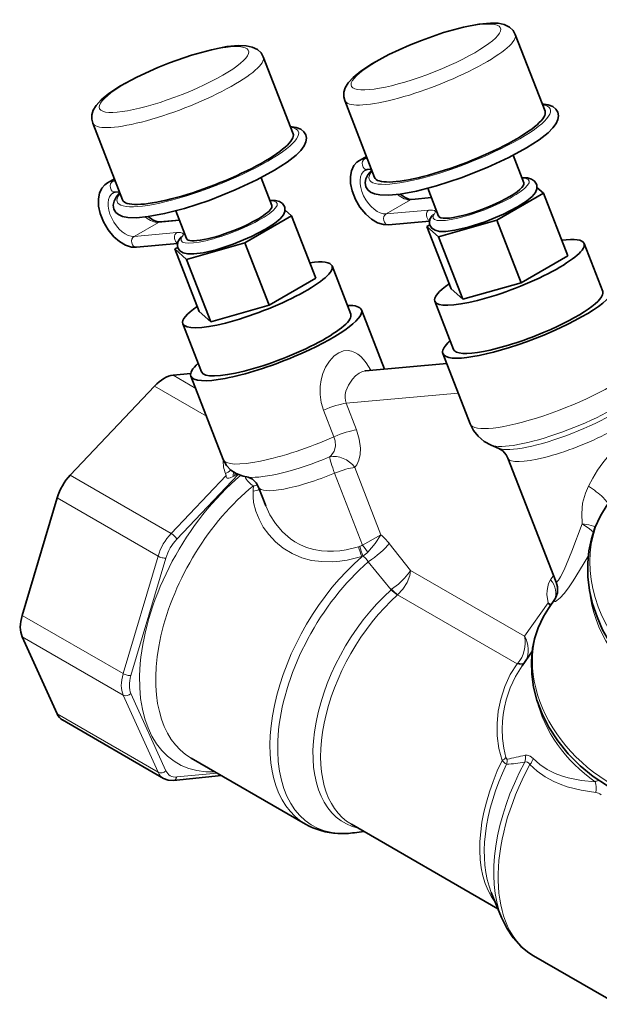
# Model space of a CAD drawing. Extents: x 1565 to 2352, y 54 to 822.
# Tile 10 of 11: x 2124 to 2226, y 602 to 775. Entities that reach past the tile are written whole.
import ezdxf

# ---------------------------------------------------------------- set-up
doc = ezdxf.new("R2010")
doc.units = 0

msp = doc.modelspace()

# ---------------------------------------------------------------- linework, layer by layer
at = {"color": 7, "lineweight": 35, "ltscale": 0.180378}
for p, q in [((2211.02, 772.1), (2216.24, 758.65)), ((2181.19, 760.53), (2186.41, 747.08))]:
    msp.add_line(p, q, dxfattribs=at)
at = {"color": 7, "lineweight": 35, "ltscale": 0.18038}
for p, q in [((2166.93, 768.17), (2172.15, 754.71)), ((2137.09, 756.59), (2142.31, 743.14))]:
    msp.add_line(p, q, dxfattribs=at)
at = {"color": 7, "lineweight": 35, "ltscale": 0.017528}
msp.add_line((2184.98, 750.76), (2183.76, 750.06), dxfattribs=at)
at = {"color": 7, "lineweight": 13, "ltscale": 0.00536}
msp.add_line((2185.05, 750.56), (2184.68, 750.34), dxfattribs=at)
at = {"color": 7, "lineweight": 13, "ltscale": 0.005514}
msp.add_line((2185.12, 750.38), (2184.68, 750.34), dxfattribs=at)
at = {"color": 7, "lineweight": 35, "ltscale": 0.064937}
for p, q in [((2210.64, 750.95), (2212.52, 746.11)), ((2166.55, 747.02), (2168.43, 742.17))]:
    msp.add_line(p, q, dxfattribs=at)
at = {"color": 7, "lineweight": 35, "ltscale": 0.009121}
for p, q in [((2185.13, 748.44), (2185.85, 748.5)), ((2141.04, 744.5), (2141.76, 744.56))]:
    msp.add_line(p, q, dxfattribs=at)
at = {"color": 7, "lineweight": 35, "ltscale": 0.017527}
msp.add_line((2140.89, 746.82), (2139.67, 746.12), dxfattribs=at)
at = {"color": 7, "lineweight": 13, "ltscale": 0.005358}
msp.add_line((2140.96, 746.62), (2140.59, 746.4), dxfattribs=at)
at = {"color": 7, "lineweight": 13, "ltscale": 0.005512}
msp.add_line((2141.03, 746.44), (2140.59, 746.4), dxfattribs=at)
at = {"color": 7, "lineweight": 35, "ltscale": 0.064939}
msp.add_line((2195.73, 745.17), (2197.61, 740.32), dxfattribs=at)
at = {"color": 7, "lineweight": 35, "ltscale": 0.117852}
for p, q in [((2207.81, 739.58), (2215.98, 744.3)), ((2163.72, 735.65), (2171.89, 740.36))]:
    msp.add_line(p, q, dxfattribs=at)
at = {"color": 7, "lineweight": 35, "ltscale": 0.01911}
for p, q in [((2215.98, 744.3), (2214.83, 745.31)), ((2171.89, 740.36), (2170.74, 741.37))]:
    msp.add_line(p, q, dxfattribs=at)
at = {"color": 7, "lineweight": 35, "ltscale": 0.146612}
for p, q in [((2220.22, 733.36), (2215.98, 744.3)), ((2176.13, 729.43), (2171.89, 740.36)), ((2212.06, 728.65), (2207.81, 739.58)), ((2199.81, 727.56), (2195.57, 738.49))]:
    msp.add_line(p, q, dxfattribs=at)
at = {"color": 7, "lineweight": 13, "ltscale": 0.061237}
for p, q in [((2192.67, 743.14), (2188.43, 740.7)), ((2148.58, 739.21), (2144.34, 736.76))]:
    msp.add_line(p, q, dxfattribs=at)
at = {"color": 7, "lineweight": 13, "ltscale": 0.046608}
for p, q in [((2192.67, 743.14), (2196.38, 743.48)), ((2148.58, 739.21), (2152.29, 739.54))]:
    msp.add_line(p, q, dxfattribs=at)
at = {"color": 7, "lineweight": 35, "ltscale": 0.042999}
for p, q in [((2192.93, 743.23), (2196.36, 743.54)), ((2148.84, 739.29), (2152.27, 739.6))]:
    msp.add_line(p, q, dxfattribs=at)
at = {"color": 7, "lineweight": 35, "ltscale": 0.064938}
msp.add_line((2151.64, 741.23), (2153.52, 736.38), dxfattribs=at)
at = {"color": 7, "lineweight": 13, "ltscale": 0.09389}
for p, q in [((2188.43, 740.7), (2195.91, 741.36)), ((2144.34, 736.76), (2151.82, 737.43))]:
    msp.add_line(p, q, dxfattribs=at)
at = {"color": 7, "lineweight": 35, "ltscale": 0.089674}
msp.add_line((2196.01, 739.43), (2188.87, 738.79), dxfattribs=at)
at = {"color": 7, "lineweight": 35, "ltscale": 0.000145}
msp.add_line((2196.47, 740.41), (2196.46, 740.4), dxfattribs=at)
at = {"color": 7, "lineweight": 35, "ltscale": 0.132641}
for p, q in [((2197.61, 736.68), (2207.81, 739.58)), ((2153.52, 732.74), (2163.72, 735.65)), ((2201.85, 725.75), (2212.06, 728.65)), ((2157.76, 721.81), (2167.97, 724.71))]:
    msp.add_line(p, q, dxfattribs=at)
at = {"color": 7, "lineweight": 35, "ltscale": 0.007203}
for p, q in [((2196.06, 738.78), (2195.57, 738.49)), ((2151.97, 734.84), (2151.48, 734.55))]:
    msp.add_line(p, q, dxfattribs=at)
at = {"color": 7, "lineweight": 35, "ltscale": 0.034102}
for p, q in [((2195.57, 738.49), (2197.61, 736.68)), ((2151.48, 734.55), (2153.52, 732.74)), ((2155.72, 723.62), (2157.76, 721.81))]:
    msp.add_line(p, q, dxfattribs=at)
at = {"color": 7, "lineweight": 35, "ltscale": 0.000143}
msp.add_line((2152.38, 736.48), (2152.37, 736.47), dxfattribs=at)
at = {"color": 7, "lineweight": 35, "ltscale": 0.146613}
for p, q in [((2167.97, 724.71), (2163.72, 735.65)), ((2201.85, 725.75), (2197.61, 736.68)), ((2155.72, 723.62), (2151.48, 734.55)), ((2157.76, 721.81), (2153.52, 732.74))]:
    msp.add_line(p, q, dxfattribs=at)
at = {"color": 7, "lineweight": 35, "ltscale": 0.112913}
for p, q in [((2223.07, 735.52), (2226.33, 727.1)), ((2178.98, 731.59), (2182.24, 723.16)), ((2196.96, 725.4), (2200.23, 716.97)), ((2152.87, 721.46), (2156.14, 713.04))]:
    msp.add_line(p, q, dxfattribs=at)
at = {"color": 7, "lineweight": 35, "ltscale": 0.089675}
msp.add_line((2151.92, 735.49), (2144.78, 734.85), dxfattribs=at)
at = {"color": 7, "lineweight": 35, "ltscale": 0.11785}
msp.add_line((2212.06, 728.65), (2220.22, 733.36), dxfattribs=at)
at = {"color": 7, "lineweight": 35, "ltscale": 0.117851}
msp.add_line((2167.97, 724.71), (2176.13, 729.43), dxfattribs=at)
at = {"color": 7, "lineweight": 35, "ltscale": 0.034103}
msp.add_line((2199.81, 727.56), (2201.85, 725.75), dxfattribs=at)
at = {"color": 7, "lineweight": 35, "ltscale": 0.138671}
msp.add_line((2184.11, 723.89), (2188.12, 713.54), dxfattribs=at)
at = {"color": 7, "lineweight": 35, "ltscale": 0.165119}
msp.add_line((2203.14, 703.94), (2198.37, 716.25), dxfattribs=at)
at = {"color": 7, "lineweight": 35, "ltscale": 0.178486}
msp.add_line((2199.04, 714.52), (2184.81, 713.25), dxfattribs=at)
at = {"color": 7, "lineweight": 35, "ltscale": 0.038785}
msp.add_line((2154.24, 712.76), (2151.15, 712.45), dxfattribs=at)
at = {"color": 7, "lineweight": 13, "ltscale": 0.057087}
msp.add_line((2151.15, 712.45), (2155.11, 710.17), dxfattribs=at)
at = {"color": 7, "lineweight": 35, "ltscale": 0.195482}
msp.add_line((2154.27, 712.31), (2159.93, 697.73), dxfattribs=at)
at = {"color": 7, "lineweight": 35, "ltscale": 0.26815}
for p, q in [((2147.91, 710.58), (2133.15, 695)), ((2130.86, 691.02), (2124.75, 670.46))]:
    msp.add_line(p, q, dxfattribs=at)
at = {"color": 7, "lineweight": 13, "ltscale": 0.131014}
msp.add_line((2147.91, 710.58), (2156.98, 705.33), dxfattribs=at)
at = {"color": 7, "lineweight": 13, "ltscale": 0.246284}
msp.add_line((2201.06, 709.3), (2181.44, 707.55), dxfattribs=at)
at = {"color": 7, "lineweight": 13, "ltscale": 0.062504}
msp.add_line((2179.3, 701.71), (2177.49, 706.37), dxfattribs=at)
at = {"color": 7, "lineweight": 13, "ltscale": 0.062505}
msp.add_line((2183.24, 702.89), (2181.44, 707.55), dxfattribs=at)
at = {"color": 7, "lineweight": 35, "ltscale": 0.018069}
msp.add_line((2208.17, 699.67), (2206.83, 700.22), dxfattribs=at)
at = {"color": 7, "lineweight": 35, "ltscale": 0.290831}
msp.add_line((2218.17, 676.27), (2209.75, 697.96), dxfattribs=at)
at = {"color": 7, "lineweight": 13, "ltscale": 0.158126}
msp.add_line((2187.53, 684.54), (2182.95, 696.33), dxfattribs=at)
at = {"color": 7, "lineweight": 13, "ltscale": 0.255156}
msp.add_line((2133.15, 695), (2150.83, 684.8), dxfattribs=at)
at = {"color": 7, "lineweight": 13, "ltscale": 0.174799}
msp.add_line((2160.45, 694.95), (2150.83, 684.8), dxfattribs=at)
at = {"color": 7, "lineweight": 13, "ltscale": 0.194821}
msp.add_line((2162.53, 695.1), (2151.81, 683.79), dxfattribs=at)
at = {"color": 7, "lineweight": 13, "ltscale": 0.168421}
msp.add_line((2184.29, 682.76), (2179.42, 695.33), dxfattribs=at)
at = {"color": 7, "lineweight": 35, "ltscale": 0.043587}
msp.add_line((2166.11, 692.87), (2167.37, 689.62), dxfattribs=at)
at = {"color": 7, "lineweight": 13, "ltscale": 0.255154}
for p, q in [((2130.86, 691.02), (2148.53, 680.82)), ((2124.75, 670.46), (2142.42, 660.26)), ((2124.75, 666.71), (2142.42, 656.51)), ((2130.86, 653.2), (2148.53, 643))]:
    msp.add_line(p, q, dxfattribs=at)
at = {"color": 7, "lineweight": 13, "ltscale": 0.046145}
msp.add_line((2187.53, 684.54), (2184.29, 682.76), dxfattribs=at)
at = {"color": 7, "lineweight": 13, "ltscale": 0.002777}
msp.add_line((2183.81, 682.54), (2183.6, 682.47), dxfattribs=at)
at = {"color": 7, "lineweight": 13, "ltscale": 0.075656}
msp.add_line((2192.71, 678.3), (2188.96, 683.05), dxfattribs=at)
at = {"color": 7, "lineweight": 13, "ltscale": 0.26815}
msp.add_line((2148.53, 680.82), (2142.42, 660.26), dxfattribs=at)
at = {"color": 7, "lineweight": 13, "ltscale": 0.268149}
msp.add_line((2149.89, 680.47), (2143.78, 659.91), dxfattribs=at)
at = {"color": 7, "lineweight": 13, "ltscale": 0.002743}
msp.add_line((2184.38, 680.82), (2184.18, 680.73), dxfattribs=at)
at = {"color": 7, "lineweight": 13, "ltscale": 0.078919}
msp.add_line((2189.29, 674.93), (2185.31, 679.84), dxfattribs=at)
at = {"color": 7, "lineweight": 13, "ltscale": 0.28787}
msp.add_line((2212.66, 666.79), (2192.71, 678.3), dxfattribs=at)
at = {"color": 7, "lineweight": 13, "ltscale": 0.011076}
msp.add_line((2217.72, 677.42), (2217.21, 676.69), dxfattribs=at)
at = {"color": 7, "lineweight": 13, "ltscale": 0.001661}
msp.add_line((2189.29, 674.93), (2189.4, 675.01), dxfattribs=at)
at = {"color": 7, "lineweight": 13, "ltscale": 0.000373}
msp.add_line((2190.43, 674.05), (2190.45, 674.07), dxfattribs=at)
at = {"color": 7, "lineweight": 13, "ltscale": 0.301989}
msp.add_line((2211.37, 661.99), (2190.45, 674.07), dxfattribs=at)
at = {"color": 7, "lineweight": 13, "ltscale": 0.08927}
msp.add_line((2216.76, 672.63), (2212.66, 666.79), dxfattribs=at)
at = {"color": 7, "lineweight": 35, "ltscale": 0.000273}
msp.add_line((2216.8, 672.6), (2216.8, 672.62), dxfattribs=at)
at = {"color": 7, "lineweight": 35, "ltscale": 0.027044}
msp.add_line((2218.08, 673.45), (2216.84, 671.68), dxfattribs=at)
at = {"color": 7, "lineweight": 13, "ltscale": 0.001711}
msp.add_line((2217.32, 672.36), (2217.2, 672.43), dxfattribs=at)
at = {"color": 7, "lineweight": 13, "ltscale": 0.001739}
msp.add_line((2217.2, 672.43), (2217.33, 672.38), dxfattribs=at)
at = {"color": 7, "lineweight": 35, "ltscale": 0.185312}
msp.add_line((2124.75, 666.71), (2130.86, 653.2), dxfattribs=at)
at = {"color": 7, "lineweight": 35, "ltscale": 0.037874}
msp.add_line((2213.95, 664.09), (2212.21, 661.61), dxfattribs=at)
at = {"color": 7, "lineweight": 13, "ltscale": 0.001931}
msp.add_line((2211.37, 661.99), (2211.48, 662.1), dxfattribs=at)
at = {"color": 7, "lineweight": 13, "ltscale": 0.185312}
for p, q in [((2142.42, 656.51), (2148.53, 643)), ((2143.78, 656.79), (2149.89, 643.28))]:
    msp.add_line(p, q, dxfattribs=at)
at = {"color": 7, "lineweight": 35, "ltscale": 0.255154}
msp.add_line((2131.78, 652.15), (2149.45, 641.94), dxfattribs=at)
at = {"color": 7, "lineweight": 35, "ltscale": 0.288513}
msp.add_line((2174.32, 633.94), (2154.33, 645.48), dxfattribs=at)
at = {"color": 7, "lineweight": 13, "ltscale": 0.088454}
msp.add_line((2151.81, 642.18), (2158.85, 642.87), dxfattribs=at)
at = {"color": 7, "lineweight": 35, "ltscale": 0.105878}
msp.add_line((2151.2, 641.59), (2159.63, 642.42), dxfattribs=at)
at = {"color": 7, "lineweight": 35, "ltscale": 0.370207}
msp.add_line((2208, 619.11), (2182.35, 633.92), dxfattribs=at)
at = {"color": 7, "lineweight": 35, "ltscale": 0.0208}
msp.add_line((2184.56, 632.65), (2182.91, 632.42), dxfattribs=at)
at = {"color": 7, "lineweight": 35, "ltscale": 0.059559}
msp.add_line((2206.83, 621.98), (2208.63, 617.57), dxfattribs=at)
at = {"color": 7, "lineweight": 35, "ltscale": 0.212006}
msp.add_line((2228.93, 602.41), (2214.24, 610.89), dxfattribs=at)
at = {"color": 7, "lineweight": 35}
for points in [[(2211.02, 772.1), (2210.64, 772.78), (2210, 773.37), (2209.11, 773.81), (2208.03, 774.03), (2206.67, 774.08), (2204.67, 773.89), (2201.96, 773.36), (2198.5, 772.41), (2194.6, 771.05), (2192.55, 770.23)], [(2166.93, 768.17), (2166.55, 768.84), (2165.91, 769.44), (2165.02, 769.87), (2163.94, 770.1), (2162.58, 770.14), (2160.57, 769.95), (2157.87, 769.42), (2154.4, 768.47), (2150.51, 767.11), (2148.46, 766.29)], [(2192.55, 770.23), (2188.88, 768.55), (2186.05, 767), (2184.03, 765.68), (2182.68, 764.57), (2181.81, 763.62), (2181.29, 762.75), (2181.05, 761.97), (2181.02, 761.18), (2181.19, 760.53)], [(2148.46, 766.29), (2144.79, 764.61), (2141.96, 763.07), (2139.94, 761.74), (2138.59, 760.63), (2137.72, 759.68), (2137.19, 758.81), (2136.96, 758.03), (2136.93, 757.24), (2137.09, 756.59)], [(2218.46, 758.46), (2218.14, 758.99), (2217.58, 759.45), (2216.81, 759.75), (2215.74, 759.93)], [(2184.89, 745.44), (2185.25, 744.88), (2185.68, 744.52), (2186.41, 744.19), (2187.36, 744), (2188.86, 743.96), (2190.91, 744.15), (2193.77, 744.69), (2197.27, 745.6), (2201.55, 747), (2206.13, 748.81), (2209.9, 750.57), (2213, 752.26), (2215.19, 753.67), (2216.76, 754.9), (2217.61, 755.74), (2218.18, 756.51), (2218.49, 757.21), (2218.58, 757.85), (2218.46, 758.46)], [(2140.8, 741.5), (2141.15, 740.94), (2141.59, 740.58), (2142.32, 740.25), (2143.26, 740.07), (2144.77, 740.02), (2146.82, 740.21), (2149.68, 740.75), (2153.17, 741.66), (2157.46, 743.06), (2162.03, 744.88), (2165.81, 746.64), (2168.9, 748.32), (2171.1, 749.73), (2172.67, 750.96), (2173.52, 751.8), (2174.09, 752.57), (2174.4, 753.27), (2174.49, 753.91), (2174.37, 754.53)], [(2174.37, 754.53), (2174.05, 755.05), (2173.49, 755.51), (2172.72, 755.81), (2171.65, 755.99)], [(2188.87, 738.79), (2187.97, 738.83), (2186.93, 739.15), (2185.86, 739.78), (2184.86, 740.64), (2183.86, 741.85), (2183.05, 743.23), (2182.48, 744.7), (2182.21, 745.99), (2182.18, 747.24), (2182.37, 748.23), (2182.79, 749.13), (2183.32, 749.74), (2183.76, 750.06)], [(2185.91, 748.35), (2185.26, 747.54), (2184.91, 746.85), (2184.77, 746.16), (2184.89, 745.44)], [(2144.78, 734.85), (2143.88, 734.89), (2142.84, 735.22), (2141.76, 735.84), (2140.77, 736.7), (2139.77, 737.91), (2138.96, 739.29), (2138.39, 740.76), (2138.12, 742.05), (2138.09, 743.3), (2138.28, 744.3), (2138.7, 745.19), (2139.23, 745.8), (2139.67, 746.12)], [(2196.1, 738.69), (2196.44, 738.17), (2197, 737.82), (2197.78, 737.63), (2198.87, 737.61), (2200.48, 737.82), (2202.78, 738.36), (2205.74, 739.32), (2208.97, 740.66), (2211.43, 741.93), (2213, 742.94), (2213.96, 743.74), (2214.54, 744.44), (2214.8, 745.07), (2214.8, 745.73), (2214.74, 745.92)], [(2214.74, 745.92), (2214.4, 746.43), (2213.87, 746.78), (2213.15, 746.97), (2212.18, 747.01)], [(2141.82, 744.41), (2141.17, 743.6), (2140.82, 742.91), (2140.68, 742.22), (2140.8, 741.5)], [(2192.93, 743.23), (2192.41, 743.28), (2191.75, 743.55), (2190.89, 744.15)], [(2170.65, 741.98), (2170.31, 742.49), (2169.78, 742.84), (2169.06, 743.03), (2168.08, 743.07)], [(2152, 734.75), (2152.35, 734.24), (2152.91, 733.88), (2153.69, 733.69), (2154.78, 733.68), (2156.39, 733.89), (2158.69, 734.42), (2161.65, 735.39), (2164.87, 736.72), (2167.34, 737.99), (2168.91, 739), (2169.87, 739.8), (2170.45, 740.5), (2170.71, 741.13), (2170.71, 741.79), (2170.65, 741.98)], [(2148.84, 739.29), (2148.32, 739.34), (2147.66, 739.61), (2146.8, 740.21)], [(2196.46, 740.4), (2196.1, 739.75), (2196, 739.09), (2196.1, 738.69)], [(2152.37, 736.47), (2152.01, 735.81), (2151.91, 735.16), (2152, 734.75)], [(2206.83, 700.22), (2205.59, 700.88), (2204.52, 701.79), (2203.73, 702.78), (2203.14, 703.94)], [(2208.17, 699.67), (2208.83, 699.26), (2209.45, 698.55), (2209.75, 697.96)], [(2159.93, 697.73), (2160.5, 696.69), (2161.28, 695.86), (2162.21, 695.25), (2163.4, 694.81), (2164.37, 694.64)], [(2166.11, 692.87), (2165.67, 693.66), (2165.06, 694.26), (2164.31, 694.64)], [(2252.31, 651.55), (2249.88, 651.69), (2247.46, 652.04), (2245.06, 652.62), (2242.7, 653.4), (2240.41, 654.37), (2238.2, 655.54), (2236.08, 656.88), (2234.08, 658.38), (2232.21, 660.04), (2230.48, 661.84), (2228.91, 663.77), (2227.52, 665.81), (2226.32, 667.95), (2225.33, 670.18), (2224.56, 672.47), (2224.02, 674.82), (2223.73, 677.19), (2223.7, 679.58), (2223.91, 681.73), (2224.35, 683.84), (2224.97, 685.75), (2225.94, 687.87), (2227.12, 689.79)], [(2218.08, 673.45), (2218.39, 674.4), (2218.39, 675.42), (2218.17, 676.27)], [(2227.15, 640.64), (2224.65, 642.29), (2222.37, 644.16), (2220.31, 646.23), (2218.49, 648.48), (2216.93, 650.88), (2215.73, 653.24), (2214.83, 655.62), (2214.24, 657.89), (2213.91, 660.18), (2213.84, 662.45), (2214.05, 664.69), (2214.39, 666.35), (2215.01, 668.26), (2215.94, 670.26), (2216.84, 671.68)], [(2149.45, 641.94), (2150.3, 641.63), (2151.2, 641.59)], [(2208.63, 617.57), (2209.53, 615.73), (2210.67, 614.02), (2212.01, 612.55), (2213.42, 611.41), (2214.24, 610.89)]]:
    msp.add_lwpolyline(points, dxfattribs=at)
at = {"color": 7, "lineweight": 13}
for points in [[(2177.49, 706.37), (2177.09, 707.71), (2176.89, 709.1), (2176.91, 710.5), (2177.07, 711.66), (2177.38, 712.79), (2177.83, 713.85), (2178.5, 714.95), (2179.35, 715.87), (2180.13, 716.41), (2180.97, 716.73), (2181.81, 716.78), (2182.38, 716.68), (2182.93, 716.47), (2183.48, 716.14), (2184, 715.72), (2184.49, 715.21), (2184.94, 714.64), (2185.75, 713.33)], [(2181.44, 707.55), (2181.3, 708.03), (2181.24, 708.52), (2181.27, 709.09), (2181.38, 709.66), (2181.84, 710.75), (2182.53, 711.75), (2183.09, 712.34), (2183.7, 712.81), (2184.27, 713.12), (2184.81, 713.25)], [(2183.28, 696.78), (2183.66, 697.61), (2183.89, 698.6), (2183.94, 699.73), (2183.74, 701.27), (2183.24, 702.89)], [(2178.84, 698.45), (2179.33, 699.19), (2179.55, 700.05), (2179.51, 700.99), (2179.3, 701.71)], [(2223.83, 693.08), (2224.59, 694.48), (2225.42, 695.85), (2226.33, 697.16), (2227.33, 698.36), (2228.42, 699.4), (2229.53, 700.15), (2230.64, 700.6), (2231.71, 700.74), (2232.59, 700.6), (2233.38, 700.27)], [(2161.65, 694.73), (2161.17, 694.51), (2160.92, 694.44), (2160.63, 694.45), (2160.52, 694.51), (2160.46, 694.61), (2160.43, 694.86), (2160.45, 694.95)], [(2222.76, 686.44), (2222.65, 688.27), (2222.82, 690.09), (2223.29, 691.85), (2223.83, 693.08)], [(2184.18, 680.73), (2181.63, 680.12), (2180.34, 679.93), (2179.06, 679.83), (2177.2, 679.85), (2175.4, 680.08), (2173.7, 680.53), (2171.99, 681.26), (2170.44, 682.2), (2169.06, 683.32), (2167.88, 684.6), (2166.94, 685.89), (2166.19, 687.26), (2165.61, 688.7), (2165.25, 690.18), (2165.15, 691.19), (2165.16, 692.19)], [(2183.6, 682.47), (2181.43, 681.94), (2180.34, 681.77), (2179.25, 681.68), (2178.19, 681.66), (2177.15, 681.73), (2175.8, 681.96), (2174.52, 682.34), (2173.31, 682.86), (2172.48, 683.32), (2171.7, 683.85), (2170.29, 685.08), (2169.09, 686.5), (2168.1, 688.05), (2167.37, 689.62)], [(2218.17, 676.27), (2218.18, 676.26), (2218.19, 676.25), (2218.22, 676.25), (2218.3, 676.3), (2218.57, 676.61), (2218.95, 677.2), (2219.56, 678.41), (2220.01, 679.41), (2220.93, 681.7), (2222.76, 686.44)], [(2222.76, 686.44), (2224.04, 685.61), (2224.71, 685.02)], [(2222.76, 686.44), (2223.9, 686.27), (2224.7, 686.06), (2225.04, 685.93)], [(2187.53, 684.54), (2186.52, 683.03), (2185.25, 681.52)], [(2218.08, 673.45), (2217.9, 673.14), (2217.87, 673.02), (2217.86, 672.95), (2217.87, 672.92), (2217.92, 672.87), (2217.99, 672.87), (2218.08, 672.89), (2218.33, 673.03), (2218.89, 673.52), (2219.57, 674.29), (2220.32, 675.27), (2221.17, 676.51), (2222.93, 679.34), (2223.81, 680.82)], [(2189.4, 675.01), (2190.59, 675.94), (2191.67, 676.98), (2192.53, 678.02), (2192.71, 678.3)], [(2190.45, 674.07), (2191.36, 675.05), (2192.09, 676.21), (2192.57, 677.44), (2192.71, 678.3)], [(2217.21, 676.69), (2216.87, 676.04), (2216.7, 675.47), (2216.6, 674.81), (2216.58, 674.09), (2216.76, 672.63)], [(2208.72, 645.06), (2208.16, 647.18), (2207.88, 649.36), (2207.84, 651.55), (2208.05, 653.72), (2208.48, 655.82), (2209.19, 658.03), (2210.16, 660.1), (2211.37, 661.99)], [(2209.39, 645.58), (2209, 647.22), (2208.79, 648.91), (2208.73, 650.61), (2208.79, 651.88), (2208.93, 653.14), (2209.15, 654.41), (2209.45, 655.66), (2210.15, 657.77), (2211.07, 659.77), (2212.21, 661.61)], [(2214.14, 645.39), (2213.64, 645.81), (2213.13, 646.02), (2212.75, 646.01)], [(2208.72, 645.06), (2209.27, 644.56), (2209.5, 644.42)], [(2209.39, 645.58), (2209.47, 645.39), (2209.52, 645.34), (2209.56, 645.32), (2209.6, 645.32)], [(2213.58, 644.35), (2213.39, 644.59), (2213.18, 644.76), (2212.95, 644.82), (2212.68, 644.77)], [(2225.12, 639.47), (2222.58, 639.85), (2220.11, 640.48), (2218.91, 640.9), (2217.75, 641.4), (2216.25, 642.21), (2214.85, 643.19), (2213.58, 644.35)], [(2225.02, 641.35), (2222.61, 641.57), (2220.27, 642.02), (2219.13, 642.36), (2218.03, 642.77), (2216.63, 643.47), (2215.32, 644.34), (2214.14, 645.39)]]:
    msp.add_lwpolyline(points, dxfattribs=at)
at = {"color": 7, "lineweight": 35}
for centre, radius, start, end in [((2185.19, 747.56), 0.874, 94.0199, 119.1582), ((2141.1, 743.63), 0.874, 94.0199, 119.1582), ((2184.81, 713.49), 0.241, 250.5819, 271.2185), ((2180.78, 647.7), 15.42, 267.1123, 277.9377)]:
    msp.add_arc(centre, radius, start, end, dxfattribs=at)
at = {"color": 7, "lineweight": 13}
for centre, radius, start, end in [((2165.69, 697.29), 5.75, 176.1515, 200.6359), ((2176.57, 700.54), 3.09, 309.8537, 317.3381), ((2180.26, 698.63), 3.54, 319.5845, 328.5525), ((2159.28, 697.82), 2.75, 292.0404, 315.6263), ((2164.92, 697.06), 4.95, 201.3003, 205.3207), ((2165.3, 694.55), 3.66, 164.8902, 177.2679), ((2158.72, 700.14), 6.16, 298.4063, 301.6883), ((2165.17, 694.81), 3.22, 170.0414, 178.3174), ((2169.07, 683.22), 13.69, 119.2177, 121.3691), ((2156.2, 692.98), 9, 354.9787, 0.794), ((2165.1, 694.44), 2.24, 271.6643, 300.9008), ((2181.06, 676.87), 10.04, 38.0678, 49.8602), ((2209.53, 690.08), 27.02, 196.3591, 200.264), ((2183.47, 683.87), 1.37, 284.3967, 306.6516), ((2203.55, 688.07), 20.5, 195.6512, 200.7142), ((2214.44, 704.9), 37.4, 216.2909, 218.6985), ((2181.8, 684.9), 4.83, 302.3405, 315.6243), ((2193.45, 679.09), 5.88, 224.9733, 239.0507), ((2194.12, 679.21), 6.32, 221.6098, 234.4427), ((2213.5, 669.63), 4.43, 34.2588, 42.6), ((2215.62, 669.55), 3.29, 61.277, 69.6133), ((2203.61, 680.01), 35.21, 279.7975, 285.0406), ((2210.57, 645.5), 2.24, 340.9597, 13.059), ((2207.4, 645.09), 2.21, 342.1959, 5.812), ((2207.88, 673.07), 28.7, 273.2375, 279.6184), ((2224.85, 637.53), 1.96, 51.6745, 82.1451)]:
    msp.add_arc(centre, radius, start, end, dxfattribs=at)
for centre, major_axis, ratio, start_param, end_param in [((2195.39, 768.14), (-13.05, -5.06), 0.211325, 1.702711, 7.985896), ((2196.1, 766.32), (-14.92, -5.79), 0.211325, 6.283178, 9.424771), ((2151.3, 764.2), (-13.05, -5.06), 0.211325, 1.702711, 7.985896), ((2152.01, 762.38), (-14.92, -5.79), 0.211325, 6.283178, 9.424771), ((2201.32, 752.86), (-15.85, -6.15), 0.211325, 5.938753, 9.769317), ((2157.23, 748.93), (-15.85, -6.15), 0.211325, 5.938753, 9.769317), ((2186.91, 744.61), (-3.15, 5.45), 0.57735, 6.021386, 6.283158), ((2185.04, 749.43), (0.089, -0.996), 0.788675, 3.492472, 6.283175), ((2186.91, 744.61), (-2.15, 3.72), 0.57735, 6.283158, 9.162979), ((2142.82, 740.67), (-3.15, 5.45), 0.57735, 6.021386, 6.283158), ((2140.95, 745.49), (0.089, -0.996), 0.788675, 3.492472, 6.283175), ((2205.06, 743.22), (-8.39, -3.26), 0.211325, 5.952549, 9.900651), ((2142.82, 740.67), (-2.15, 3.72), 0.57735, 6.283158, 9.162979), ((2160.97, 739.28), (-8.39, -3.26), 0.211325, 5.952549, 9.900651), ((2191.15, 747.06), (-2.15, 3.72), 0.57735, 2.10911, 2.879793), ((2193.02, 742.23), (0.089, -0.996), 0.788675, 3.141584, 3.492472), ((2188.78, 739.78), (-0.089, 0.996), 0.788675, 0.350879, 3.141584), ((2196.26, 740.45), (-0.089, 0.996), 0.788675, 0.350879, 2.730895), ((2192.37, 739.32), (-4.66, -1.81), 0.211325, 2.810956, 3.773507), ((2197.26, 739.8), (0.797, -0.604), 0.924475, 2.554064, 3.143113), ((2147.06, 743.12), (-2.15, 3.72), 0.57735, 2.10911, 2.879793), ((2148.93, 738.3), (0.089, -0.996), 0.788675, 3.141582, 3.492472), ((2152.17, 736.51), (-0.089, 0.996), 0.788675, 0.350879, 2.730895), ((2148.28, 735.38), (-4.66, -1.81), 0.211325, 2.810956, 3.773507), ((2144.69, 735.85), (-0.089, 0.996), 0.788675, 0.350879, 3.141584), ((2153.17, 735.86), (0.797, -0.604), 0.924475, 2.554064, 3.143113), ((2218.06, 709.72), (14.92, 5.79), 0.211325, 3.141634, 5.844303), ((2219.56, 705.86), (13.28, 5.15), 0.211325, 3.359528, 5.844303), ((2219.94, 704.88), (12.28, 4.76), 0.211325, 3.359525, 6.065253), ((2178.61, 705.92), (3.73, 1.45), 0.211325, 0.631914, 1.791194), ((2220.94, 702.3), (11.19, 4.34), 0.211325, 3.141614, 6.283221), ((2180.42, 701.26), (3.73, 1.45), 0.211325, 0.631914, 1.791194), ((2174.85, 703.52), (-14.92, -5.79), 0.211325, 6.283157, 8.074379), ((2176.07, 700.36), (-13.05, -5.06), 0.211325, 0.383848, 1.679112), ((2180.13, 694.7), (3.04, -2.6), 0.79992, 1.294522, 2.612637), ((2180.13, 694.7), (1.53, -3.69), 0.105662, 3.451044, 4.498241), ((2180.13, 694.7), (3.73, 1.45), 0.211325, 0.631914, 1.679112), ((2167.91, 672.28), (16, 27.71), 0.57735, 1.005144, 3.497008), ((2164.92, 694.55), (-1.26, 1.56), 0.453806, 1.105106, 2.27563), ((2177.3, 697.21), (-11.19, -4.34), 0.211325, 6.283147, 7.962297), ((2169.33, 671.46), (15, 25.98), 0.57735, 0.981475, 3.141562), ((2164.92, 694.55), (2, -0.05), 0.726434, 4.869527, 5.25402), ((2223.94, 692.22), (3.26, -2.32), 0.162461, 0.006191, 1.718103), ((2248.39, 674.84), (21.27, -14.95), 0.788675, 3.141608, 5.432306), ((2152.45, 681.21), (3, 5.2), 0.57735, 1.178097, 1.963495), ((2151.1, 684.2), (0.726, -0.688), 0.31246, 0.653264, 2.22406), ((2153.16, 680.8), (2.5, 4.33), 0.57735, 1.178097, 1.963495), ((2186.13, 681.42), (3.14, 2.48), 0.200928, 4.293226, 5.652907), ((2149.19, 680.88), (0.959, -0.285), 0.31246, 4.059125, 5.629922), ((2189.32, 659.92), (-15, -25.98), 0.57735, 4.17149, 6.283177), ((2183.86, 678.25), (0.72, -2.8), 0.681267, 1.9905, 2.525348), ((2190.38, 659.31), (-14.8, -25.63), 0.57735, 4.171385, 6.568583), ((2214.39, 675.06), (-3.27, 2.3), 0.788675, 3.302967, 4.36151), ((2194.29, 657.05), (13.2, 22.86), 0.57735, 1.056572, 3.315942), ((2195.35, 656.44), (13, 22.52), 0.57735, 1.056572, 3.141575), ((2246.39, 671.99), (-19.63, 13.8), 0.788675, 0.592374, 2.546997), ((2236.47, 657.88), (19.63, -13.8), 0.788675, 3.141611, 4.951838), ((2209.83, 665.16), (-0.77, -4.04), 0.70307, 0.857246, 2.115273), ((2209.83, 665.16), (1.98, -3.66), 0.784354, 0.470011, 1.593454), ((2210.99, 663.35), (1.59, -1.21), 0.51271, 5.308664, 6.190882), ((2211.04, 663.41), (1.59, -1.22), 0.466948, 5.318065, 6.176369), ((2146.34, 660.64), (3, 5.2), 0.57735, 1.963495, 2.748894), ((2143.08, 660.32), (0.959, -0.285), 0.31246, 4.059125, 5.629922), ((2147.05, 660.24), (2.5, 4.33), 0.57735, 1.963495, 2.748893), ((2143.08, 657.2), (0.911, 0.412), 0.754344, 3.637652, 5.208448), ((2234.89, 655.63), (-18, 12.65), 0.788675, 0.719825, 1.576997), ((2223.21, 640.36), (13, 22.52), 0.57735, 1.692893, 2.910041), ((2224.27, 639.74), (13.2, 22.86), 0.57735, 1.697443, 2.721044), ((2228.18, 637.48), (-14.8, -25.63), 0.57735, 4.761079, 5.862651), ((2229.24, 636.87), (-15, -25.98), 0.57735, 4.757516, 6.283168), ((2207.61, 645.43), (1.92, 0.58), 0.38091, 5.214652, 5.777882), ((2212.54, 644.85), (1.47, 1.36), 0.550422, 4.927386, 5.593665), ((2149.19, 643.69), (0.911, 0.412), 0.754344, 3.637652, 5.208448), ((2152.45, 647.14), (3, 5.2), 0.57735, 2.748894, 3.141593), ((2153.16, 646.73), (2.5, 4.33), 0.57735, 2.748894, 3.534292), ((2151.1, 642.58), (-0.099, 0.995), 0.754344, 3.141593, 4.21633), ((2224.19, 638.48), (-1.83, -2.97), 0.410777, 3.352342, 3.737249), ((2224.13, 640.06), (-0.17, -1.99), 0.537256, 1.317377, 2.324826), ((2190.38, 659.31), (14.8, 25.63), 0.57735, 3.426991, 3.562143)]:
    msp.add_ellipse(centre, major_axis=major_axis, ratio=ratio, start_param=start_param, end_param=end_param, dxfattribs=at)
at = {"color": 7, "lineweight": 35}
for centre, major_axis, ratio, start_param, end_param in [((2201.32, 752.86), (-14.92, -5.79), 0.211325, 6.283178, 9.424771), ((2157.23, 748.93), (-14.92, -5.79), 0.211325, 6.283178, 9.424771), ((2205.06, 743.22), (7.46, 2.89), 0.211325, 3.141585, 6.283178), ((2160.97, 739.28), (7.46, 2.89), 0.211325, 4.844303, 6.283178), ((2160.97, 739.28), (7.46, 2.89), 0.211325, 3.141585, 4.844303), ((2210.01, 730.46), (-13.05, -5.06), 0.211325, 6.283178, 9.424771), ((2210.01, 730.46), (-13.05, -5.06), 0.211325, 3.141585, 3.857229), ((2165.92, 726.52), (-13.05, -5.06), 0.211325, 3.141585, 3.857229), ((2165.92, 726.52), (-13.05, -5.06), 0.211325, 6.283178, 9.424771), ((2210.01, 730.46), (-13.05, -5.06), 0.211325, 5.567557, 6.283178), ((2213.28, 722.04), (14.92, 5.79), 0.211325, 3.141634, 6.283226), ((2213.28, 722.04), (13.05, 5.06), 0.211325, 4.844303, 6.283178), ((2165.92, 726.52), (-13.05, -5.06), 0.211325, 5.567557, 6.283178), ((2169.19, 718.1), (-14.92, -5.79), 0.211325, 1.702711, 3.141585), ((2169.19, 718.1), (-14.92, -5.79), 0.211325, 3.141585, 3.646965), ((2169.19, 718.1), (13.05, 5.06), 0.211325, 3.141585, 6.283178), ((2213.28, 722.04), (14.92, 5.79), 0.211325, 2.636235, 2.702711), ((2213.28, 722.04), (13.05, 5.06), 0.211325, 3.141585, 4.844303), ((2213.28, 722.04), (14.92, 5.79), 0.211325, 2.702711, 3.141634), ((2169.19, 718.1), (-14.92, -5.79), 0.211325, 6.283178, 7.985896), ((2169.19, 718.1), (-14.92, -5.79), 0.211325, 5.777831, 6.283178), ((2149.53, 706.99), (3, 5.2), 0.57735, 0.392699, 1.178097), ((2134.78, 691.41), (3, 5.2), 0.57735, 1.178097, 1.963495), ((2128.67, 670.85), (3, 5.2), 0.57735, 1.963495, 2.748894), ((2134.78, 657.34), (3, 5.2), 0.57735, 2.748894, 3.141593), ((2187.12, 656.38), (-12.71, -22.49), 0.681897, 6.276877, 6.609723)]:
    msp.add_ellipse(centre, major_axis=major_axis, ratio=ratio, start_param=start_param, end_param=end_param, dxfattribs=at)

doc.saveas('drawing.dxf')
